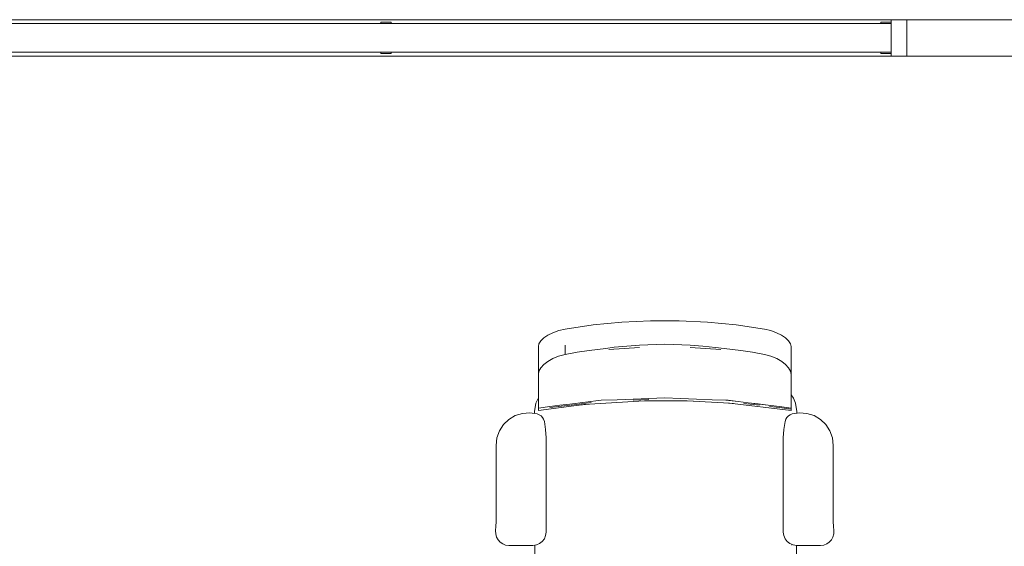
# Model space of a CAD drawing. Header units: millimetres. Extents: x -261 to 187, y -214 to 106.
# Tile 145 of 256: x -204.64 to -202.75, y -161.14 to -160.13. Entities that reach past the tile are written whole.
import ezdxf

# ---------------------------------------------------------------- set-up
doc = ezdxf.new("R2010")
doc.units = ezdxf.units.MM
doc.header["$LTSCALE"] = 0.005
doc.header["$MEASUREMENT"] = 0
for name, color, linetype, lineweight in [('IFC-Elemento de mobília-Contorno', 9, 'Continuous', 5), ('IFC-Janela-Contorno', 9, 'Continuous', 5), ('IFC-Parede padrão-Contorno', 9, 'Continuous', 5)]:
    doc.layers.add(name, color=color, linetype=linetype, lineweight=lineweight)

msp = doc.modelspace()

# ---------------------------------------------------------------- linework, layer by layer
at = {"layer": 'IFC-Elemento de mobília-Contorno', "lineweight": 5}
for p, q in [((-203.5912, -160.7235), (-203.537, -160.7156)), ((-203.537, -160.7156), (-203.4823, -160.7103)), ((-203.4823, -160.7103), (-203.4274, -160.7077)), ((-203.4274, -160.7077), (-203.3724, -160.7076)), ((-203.3724, -160.7076), (-203.3175, -160.7103)), ((-203.3175, -160.7103), (-203.2628, -160.7156)), ((-203.2628, -160.7156), (-203.2086, -160.7235)), ((-203.6377, -160.7461), (-203.6319, -160.7406)), ((-203.6319, -160.7406), (-203.6242, -160.7352)), ((-203.6242, -160.7352), (-203.6146, -160.7304)), ((-203.6146, -160.7304), (-203.6035, -160.7263)), ((-203.6035, -160.7263), (-203.5912, -160.7235)), ((-203.2086, -160.7235), (-203.1963, -160.7263)), ((-203.1963, -160.7263), (-203.1852, -160.7304)), ((-203.1852, -160.7304), (-203.1756, -160.7352)), ((-203.1756, -160.7352), (-203.1678, -160.7406)), ((-203.1678, -160.7406), (-203.1621, -160.7461)), ((-203.6425, -160.7567), (-203.6413, -160.7516)), ((-203.6425, -160.8107), (-203.6425, -160.7567)), ((-203.6413, -160.7516), (-203.6377, -160.7461)), ((-203.5912, -160.772), (-203.5912, -160.7544)), ((-203.5132, -160.7606), (-203.4969, -160.7585)), ((-203.5072, -160.7624), (-203.4482, -160.7589)), ((-203.4969, -160.7585), (-203.4726, -160.7564)), ((-203.4777, -160.7606), (-203.4482, -160.7589)), ((-203.4726, -160.7564), (-203.4483, -160.7542)), ((-203.4483, -160.7542), (-203.3996, -160.7526)), ((-203.3996, -160.7526), (-203.3508, -160.7542)), ((-203.351, -160.7589), (-203.3215, -160.7606)), ((-203.351, -160.7589), (-203.292, -160.7624)), ((-203.3508, -160.7542), (-203.3266, -160.7564)), ((-203.3266, -160.7564), (-203.3023, -160.7586)), ((-203.3023, -160.7586), (-203.286, -160.7606)), ((-203.1621, -160.7461), (-203.1585, -160.7516)), ((-203.1585, -160.7516), (-203.1573, -160.7567)), ((-203.1573, -160.8107), (-203.1573, -160.7567)), ((-203.6149, -160.7799), (-203.6037, -160.7753)), ((-203.6037, -160.7753), (-203.5912, -160.772)), ((-203.5912, -160.772), (-203.5682, -160.7681)), ((-203.5682, -160.7681), (-203.5452, -160.7646)), ((-203.5452, -160.7646), (-203.5132, -160.7606)), ((-203.5072, -160.7624), (-203.4777, -160.7606)), ((-203.3215, -160.7606), (-203.292, -160.7624)), ((-203.286, -160.7606), (-203.254, -160.7647)), ((-203.254, -160.7647), (-203.2313, -160.7681)), ((-203.2313, -160.7681), (-203.2086, -160.772)), ((-203.2086, -160.772), (-203.1961, -160.7753)), ((-203.1961, -160.7753), (-203.1849, -160.7799)), ((-203.6378, -160.7982), (-203.6321, -160.7918)), ((-203.6321, -160.7918), (-203.6245, -160.7856)), ((-203.6245, -160.7856), (-203.6149, -160.7799)), ((-203.1849, -160.7799), (-203.1753, -160.7856)), ((-203.1753, -160.7856), (-203.1677, -160.7918)), ((-203.1677, -160.7918), (-203.162, -160.7982)), ((-203.6425, -160.8107), (-203.6413, -160.8046)), ((-203.6425, -160.8283), (-203.6425, -160.8107)), ((-203.6413, -160.8046), (-203.6378, -160.7982)), ((-203.162, -160.7982), (-203.1585, -160.8046)), ((-203.1585, -160.8046), (-203.1573, -160.8107)), ((-203.1573, -160.8283), (-203.1573, -160.8107)), ((-203.6425, -160.8431), (-203.6425, -160.8283)), ((-203.1573, -160.8431), (-203.1573, -160.8283)), ((-203.6425, -160.8552), (-203.6425, -160.8431)), ((-203.1573, -160.8552), (-203.1573, -160.8431)), ((-203.1573, -160.8497), (-203.1528, -160.8561)), ((-203.6499, -160.882), (-203.6473, -160.8656)), ((-203.6473, -160.8656), (-203.6425, -160.8553)), ((-203.6425, -160.8645), (-203.6425, -160.8552)), ((-203.6425, -160.8708), (-203.6425, -160.8645)), ((-203.6425, -160.8801), (-203.5555, -160.8685)), ((-203.6425, -160.8743), (-203.6425, -160.8708)), ((-203.6425, -160.8751), (-203.6205, -160.8722)), ((-203.6205, -160.8744), (-203.5811, -160.8696)), ((-203.6205, -160.8722), (-203.6013, -160.8699)), ((-203.6205, -160.8744), (-203.5985, -160.8717)), ((-203.6013, -160.8699), (-203.582, -160.8676)), ((-203.5985, -160.8717), (-203.5811, -160.8696)), ((-203.582, -160.8676), (-203.5518, -160.864)), ((-203.5793, -160.8694), (-203.5408, -160.8648)), ((-203.5793, -160.8694), (-203.5601, -160.8671)), ((-203.5628, -160.8695), (-203.547, -160.8679)), ((-203.5601, -160.8671), (-203.5408, -160.8648)), ((-203.5555, -160.8685), (-203.4388, -160.861)), ((-203.5518, -160.864), (-203.5216, -160.8603)), ((-203.5216, -160.8603), (-203.4912, -160.8591)), ((-203.4912, -160.8591), (-203.4607, -160.8579)), ((-203.4607, -160.8579), (-203.4303, -160.8567)), ((-203.4607, -160.8601), (-203.4303, -160.8589)), ((-203.4388, -160.861), (-203.357, -160.8611)), ((-203.4303, -160.8567), (-203.3999, -160.8555)), ((-203.3999, -160.8555), (-203.3695, -160.8567)), ((-203.3695, -160.8567), (-203.3391, -160.8579)), ((-203.3599, -160.8611), (-203.3446, -160.8618)), ((-203.357, -160.8611), (-203.2754, -160.8656)), ((-203.3391, -160.8579), (-203.3086, -160.8591)), ((-203.3086, -160.8591), (-203.2782, -160.8603)), ((-203.2872, -160.865), (-203.2681, -160.8665)), ((-203.2826, -160.8602), (-203.259, -160.8626)), ((-203.2782, -160.8603), (-203.2397, -160.8649)), ((-203.2782, -160.8603), (-203.259, -160.8626)), ((-203.2754, -160.8656), (-203.1573, -160.8801)), ((-203.2661, -160.8618), (-203.266, -160.8618)), ((-203.259, -160.8626), (-203.2397, -160.8649)), ((-203.248, -160.8661), (-203.2178, -160.8698)), ((-203.2397, -160.8649), (-203.1793, -160.8722)), ((-203.2397, -160.8649), (-203.2013, -160.8696)), ((-203.2397, -160.8649), (-203.2205, -160.8673)), ((-203.2205, -160.8673), (-203.2013, -160.8696)), ((-203.1985, -160.8721), (-203.1793, -160.8744)), ((-203.1793, -160.8722), (-203.1573, -160.8751)), ((-203.1573, -160.8645), (-203.1573, -160.8552)), ((-203.1573, -160.8708), (-203.1573, -160.8645)), ((-203.1573, -160.8743), (-203.1573, -160.8708)), ((-203.1528, -160.8561), (-203.1489, -160.8656)), ((-203.1489, -160.8656), (-203.1463, -160.882)), ((-203.6991, -160.8971), (-203.6868, -160.8897)), ((-203.6868, -160.8897), (-203.6731, -160.8854)), ((-203.6731, -160.8854), (-203.6589, -160.8842)), ((-203.6589, -160.8842), (-203.6447, -160.8863)), ((-203.6499, -160.882), (-203.6499, -160.8856)), ((-203.6447, -160.8863), (-203.6408, -160.8879)), ((-203.6425, -160.8748), (-203.6425, -160.8743)), ((-203.6425, -160.8751), (-203.6425, -160.8748)), ((-203.6425, -160.8753), (-203.6425, -160.8751)), ((-203.6425, -160.877), (-203.6425, -160.8753)), ((-203.6425, -160.8794), (-203.6425, -160.877)), ((-203.6425, -160.8801), (-203.6425, -160.8794)), ((-203.6408, -160.8879), (-203.6374, -160.8902)), ((-203.6374, -160.8902), (-203.6345, -160.8932)), ((-203.1793, -160.8744), (-203.1573, -160.877)), ((-203.1653, -160.8932), (-203.1624, -160.8902)), ((-203.1624, -160.8902), (-203.159, -160.8879)), ((-203.159, -160.8879), (-203.1551, -160.8863)), ((-203.1573, -160.8748), (-203.1573, -160.8743)), ((-203.1573, -160.8751), (-203.1573, -160.8748)), ((-203.1573, -160.8753), (-203.1573, -160.8751)), ((-203.1573, -160.877), (-203.1573, -160.8753)), ((-203.1573, -160.8794), (-203.1573, -160.877)), ((-203.1573, -160.8801), (-203.1573, -160.8794)), ((-203.1551, -160.8863), (-203.1409, -160.8842)), ((-203.1463, -160.885), (-203.1463, -160.882)), ((-203.1409, -160.8842), (-203.1267, -160.8854)), ((-203.1267, -160.8854), (-203.113, -160.8897)), ((-203.113, -160.8897), (-203.1007, -160.8971)), ((-203.7172, -160.9191), (-203.7094, -160.907)), ((-203.7094, -160.907), (-203.6991, -160.8971)), ((-203.6345, -160.8932), (-203.6324, -160.8967)), ((-203.6324, -160.8967), (-203.631, -160.9007)), ((-203.631, -160.9007), (-203.6285, -160.9165)), ((-203.1713, -160.9165), (-203.1688, -160.9007)), ((-203.1688, -160.9007), (-203.1674, -160.8967)), ((-203.1674, -160.8967), (-203.1653, -160.8932)), ((-203.1007, -160.8971), (-203.0904, -160.907)), ((-203.0904, -160.907), (-203.0826, -160.9191)), ((-203.722, -160.9326), (-203.7172, -160.9191)), ((-203.6285, -160.9165), (-203.6276, -160.9324)), ((-203.1722, -160.9324), (-203.1713, -160.9165)), ((-203.0826, -160.9191), (-203.0778, -160.9326)), ((-203.7236, -160.9468), (-203.722, -160.9326)), ((-203.7236, -161.0934), (-203.7236, -160.9468)), ((-203.6276, -161.1135), (-203.6276, -160.9324)), ((-203.1722, -161.1135), (-203.1722, -160.9324)), ((-203.0778, -160.9326), (-203.0762, -160.9468)), ((-203.0762, -161.0934), (-203.0762, -160.9468)), ((-203.7239, -161.1022), (-203.7236, -161.0934)), ((-203.0762, -161.0934), (-203.0759, -161.1022)), ((-203.7245, -161.111), (-203.7239, -161.1022)), ((-203.7245, -161.111), (-203.7244, -161.117)), ((-203.7244, -161.117), (-203.7229, -161.1229)), ((-203.6285, -161.1201), (-203.6276, -161.1135)), ((-203.1722, -161.1135), (-203.1713, -161.1201)), ((-203.0769, -161.1229), (-203.0754, -161.117)), ((-203.0759, -161.1022), (-203.0753, -161.111)), ((-203.0754, -161.117), (-203.0753, -161.111)), ((-203.7229, -161.1229), (-203.72, -161.1282)), ((-203.72, -161.1282), (-203.7159, -161.1327)), ((-203.7159, -161.1327), (-203.7109, -161.1361)), ((-203.7109, -161.1361), (-203.7053, -161.1382)), ((-203.6464, -161.1381), (-203.6403, -161.1355)), ((-203.6403, -161.1355), (-203.6351, -161.1315)), ((-203.6351, -161.1315), (-203.631, -161.1262)), ((-203.631, -161.1262), (-203.6285, -161.1201)), ((-203.1713, -161.1201), (-203.1688, -161.1262)), ((-203.1688, -161.1262), (-203.1647, -161.1315)), ((-203.1647, -161.1315), (-203.1595, -161.1355)), ((-203.1595, -161.1355), (-203.1534, -161.1381)), ((-203.1559, -161.1386), (-203.1559, -161.137)), ((-203.0945, -161.1382), (-203.0889, -161.1361)), ((-203.0889, -161.1361), (-203.0839, -161.1327)), ((-203.0839, -161.1327), (-203.0798, -161.1282)), ((-203.0798, -161.1282), (-203.0769, -161.1229)), ((-203.7053, -161.1382), (-203.6993, -161.1389)), ((-203.6993, -161.1389), (-203.653, -161.1389)), ((-203.653, -161.1389), (-203.6464, -161.1381)), ((-203.6499, -161.2756), (-203.6495, -161.1385)), ((-203.1534, -161.1381), (-203.1468, -161.1389)), ((-203.1468, -161.1389), (-203.1005, -161.1389)), ((-203.1468, -161.1389), (-203.1463, -161.2756)), ((-203.1005, -161.1389), (-203.0945, -161.1382))]:
    msp.add_line(p, q, dxfattribs=at)
at = {"layer": 'IFC-Janela-Contorno', "lineweight": 5}
for p, q in [((-203.9449, -160.1342), (-203.9267, -160.1342)), ((-203.9449, -160.1367), (-203.9449, -160.1342)), ((-203.9267, -160.1342), (-203.9249, -160.1342)), ((-203.9249, -160.1367), (-203.9249, -160.1342)), ((-202.9849, -160.1342), (-202.9668, -160.1342)), ((-202.9849, -160.1367), (-202.9849, -160.1342)), ((-202.9668, -160.1342), (-202.9649, -160.1342)), ((-202.9649, -160.1292), (-202.939, -160.1292)), ((-202.9649, -160.1915), (-202.9649, -160.1292)), ((-202.939, -160.1292), (-202.9349, -160.1292)), ((-204.9048, -160.1367), (-202.9649, -160.1367)), ((-202.9649, -160.1917), (-202.9649, -160.1367)), ((-202.9349, -160.1992), (-202.9349, -160.1384)), ((-204.9048, -160.1917), (-202.9649, -160.1917)), ((-203.9449, -160.1942), (-203.9449, -160.1917)), ((-203.9249, -160.1942), (-203.9249, -160.1917)), ((-202.9849, -160.1942), (-202.9849, -160.1917)), ((-202.9649, -160.1942), (-202.9649, -160.1886)), ((-202.9649, -160.1992), (-202.9649, -160.1915)), ((-203.9449, -160.1942), (-203.943, -160.1942)), ((-203.943, -160.1942), (-203.9249, -160.1942)), ((-202.9849, -160.1942), (-202.9831, -160.1942)), ((-202.9831, -160.1942), (-202.9649, -160.1942)), ((-202.9649, -160.1992), (-202.939, -160.1992)), ((-202.939, -160.1992), (-202.9349, -160.1992))]:
    msp.add_line(p, q, dxfattribs=at)
at = {"layer": 'IFC-Parede padrão-Contorno', "lineweight": 5}
for p, q in [((-204.9348, -160.1292), (-202.9349, -160.1292)), ((-202.9349, -160.1292), (-202.9022, -160.1292)), ((-202.9349, -160.1901), (-202.9349, -160.1292)), ((-202.9022, -160.1292), (-202.685, -160.1292)), ((-204.9048, -160.1992), (-202.9649, -160.1992)), ((-202.9349, -160.1992), (-202.9022, -160.1992)), ((-202.9022, -160.1992), (-202.685, -160.1992))]:
    msp.add_line(p, q, dxfattribs=at)

doc.saveas('drawing.dxf')
